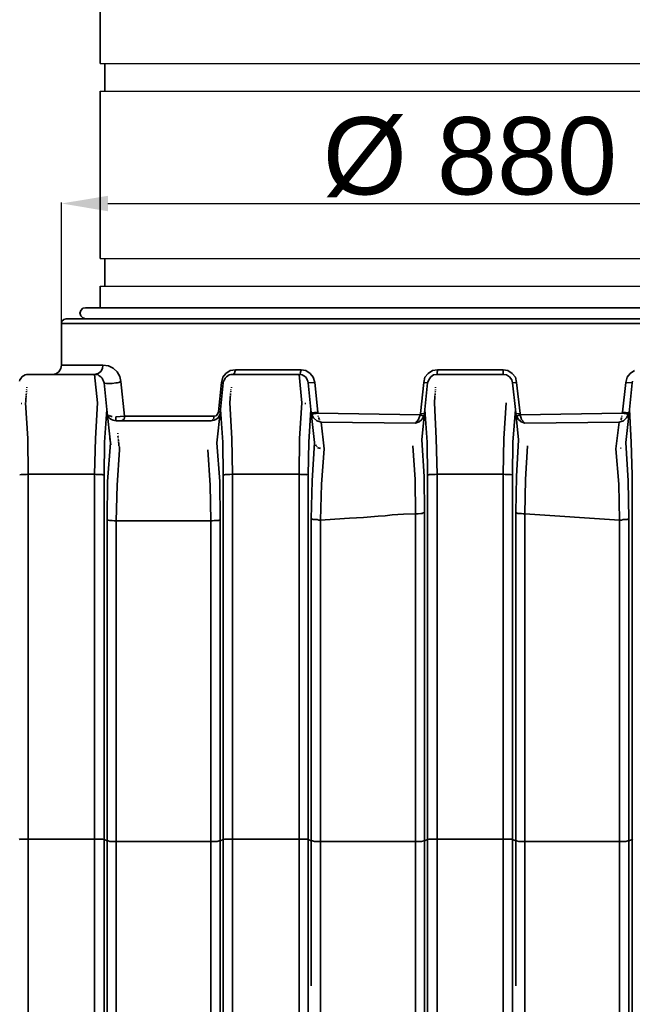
# Model space of a CAD drawing. Header units: millimetres. Extents: x -1661 to 8978, y 10537 to 15989.
# Tile 11 of 24: x 3819 to 4479, y 13611 to 14671. Entities that reach past the tile are written whole.
import ezdxf

# ---------------------------------------------------------------- set-up
doc = ezdxf.new("R2010")
doc.units = ezdxf.units.MM
doc.layers.add('C00-00-00-BLACK', color=7, linetype='Continuous')
doc.layers.add('Domyślne', color=7, linetype='Continuous')
doc.layers.add('Eko_Wymiary', color=7, linetype='Continuous', lineweight=20)
doc.styles.get("Standard").update_dxf_attribs({"font": 'arial.ttf'})
doc.dimstyles.new('ISO-25', dxfattribs={"dimtxt": 2.5, "dimasz": 2.5, "dimexe": 1.25, "dimexo": 0.625, "dimtad": 1, "dimtxsty": 'Standard', "dimcen": 2.5, "dimadec": 0, "dimazin": 0, "dimtfac": 1, "dimtmove": 0, "dimatfit": 3, "dimfxl": 0, "dimarcsym": 0})

# ---------------------------------------------------------------- blocks, each defined once
blk = doc.blocks.new('A$C31ED3315')
at = {"layer": 'C00-00-00-BLACK', "color": 7, "linetype": 'Continuous', "lineweight": 35}
for p, q in [((216, 2134.8), (216, 1954.8)), ((221.1, 1954.8), (221.1, 1924.9)), ((216, 1924.9), (216, 1744.9)), ((221.1, 1744.9), (221.1, 1714.9)), ((216, 1714.9), (216, 1691.7)), ((195.2, 1688.8), (194.4, 1685.8)), ((195.3, 1688.8), (194.5, 1685.8)), ((197.3, 1691.3), (195.2, 1688.8)), ((197.4, 1691.3), (195.3, 1688.8)), ((200.3, 1691.7), (197.3, 1691.3)), ((200.4, 1691.7), (197.4, 1691.3)), ((200.3, 1691.7), (589.6, 1691.7)), ((200.4, 1691.7), (1029.1, 1691.7)), ((639.6, 1691.7), (1029, 1691.7)), ((175, 1677.3), (174.6, 1674.8)), ((177.1, 1679), (175, 1677.3)), ((179.6, 1679.9), (177.1, 1679)), ((179.6, 1679.9), (1050.3, 1679.9)), ((194.4, 1685.8), (195.2, 1682.8)), ((194.5, 1685.8), (195.3, 1682.8)), ((195.2, 1682.8), (197.3, 1680.7)), ((195.3, 1682.8), (197.4, 1680.7)), ((197.3, 1680.7), (200.3, 1679.9)), ((197.4, 1680.7), (200.4, 1679.9)), ((174.6, 1674.8), (1054.9, 1674.8)), ((174.6, 1674.8), (174.6, 1629.9)), ((173.7, 1626.1), (171.6, 1622.7)), ((174.6, 1629.9), (173.7, 1626.1)), ((174.6, 1629.9), (219, 1629.9)), ((216.9, 1623.1), (214, 1621)), ((218.6, 1626.1), (216.9, 1623.1)), ((219, 1629.9), (218.6, 1626.1)), ((219, 1629.9), (225, 1629)), ((225, 1629), (230, 1626.5)), ((230, 1626.5), (234.3, 1622.7)), ((351.7, 1621), (356.3, 1624)), ((356.3, 1624), (361.8, 1624.8)), ((361.8, 1624), (361.4, 1623.1)), ((361.4, 1623.1), (361.4, 1622.3)), ((361.8, 1624.8), (432.6, 1624.8)), ((361.8, 1624.8), (361.8, 1624)), ((432.6, 1624), (432.1, 1622.7)), ((432.6, 1624.8), (437.6, 1624)), ((432.6, 1624.8), (432.6, 1624)), ((437.6, 1624), (442.3, 1621)), ((569.4, 1621), (574.1, 1624)), ((574.1, 1624), (579.6, 1624.8)), ((579.6, 1623.5), (579.1, 1622.7)), ((579.6, 1624.8), (650.3, 1624.8)), ((579.6, 1624.8), (579.6, 1623.5)), ((650.3, 1624.8), (655.4, 1624)), ((650.3, 1624.8), (650.3, 1623.1)), ((650.3, 1623.1), (650.3, 1621.8)), ((655.4, 1624), (660.1, 1621)), ((787.2, 1621), (791.8, 1624)), ((129.2, 1612.5), (129.6, 1614.2)), ((129.6, 1614.2), (130.9, 1615.9)), ((130.9, 1615.9), (131.8, 1617.2)), ((131.8, 1617.2), (133.5, 1618.5)), ((133.5, 1618.5), (135.2, 1619.3)), ((135.2, 1619.3), (136.8, 1619.7)), ((136.8, 1619.7), (138.5, 1619.7)), ((138.5, 1619.7), (210.1, 1619.7)), ((168.2, 1620.6), (164.4, 1619.7)), ((171.6, 1622.7), (168.2, 1620.6)), ((214, 1621), (210.1, 1619.7)), ((210.1, 1619.7), (211.8, 1619.7)), ((210.1, 1619.7), (213.1, 1589.2)), ((211.8, 1619.7), (214, 1619.3)), ((214, 1619.3), (215.2, 1618.5)), ((215.2, 1618.5), (216.9, 1617.2)), ((216.9, 1617.2), (218.2, 1615.9)), ((218.2, 1615.9), (219, 1614.2)), ((219, 1614.2), (219.9, 1612.5)), ((219.9, 1612.5), (220.3, 1610.8)), ((234.3, 1622.7), (237.3, 1617.6)), ((237.3, 1617.6), (238.5, 1612.1)), ((347, 1611.2), (348.3, 1616.8)), ((348.3, 1616.8), (351.7, 1621)), ((348.7, 1610.8), (349.1, 1612.5)), ((349.1, 1612.5), (350, 1614.2)), ((350, 1614.2), (350.8, 1615.9)), ((350.8, 1615.9), (352.1, 1617.2)), ((352.1, 1617.2), (353.8, 1618.5)), ((353.8, 1618.5), (355, 1619.3)), ((355, 1619.3), (357.1, 1619.7)), ((357.1, 1619.7), (358.8, 1619.7)), ((358.8, 1619.7), (430.4, 1619.7)), ((360.1, 1620.1), (359.3, 1620.1)), ((361, 1621.4), (360.5, 1620.6)), ((361.4, 1622.3), (361, 1621.4)), ((430.4, 1619.7), (432.1, 1619.7)), ((430.4, 1619.7), (433.4, 1589.2)), ((432.1, 1621.8), (431.7, 1621)), ((432.1, 1622.7), (432.1, 1621.8)), ((432.1, 1619.7), (433.8, 1619.3)), ((433.8, 1619.3), (435.5, 1618.5)), ((435.5, 1618.5), (437.2, 1617.2)), ((437.2, 1617.2), (438.5, 1615.9)), ((438.5, 1615.9), (439.3, 1614.2)), ((439.3, 1614.2), (439.8, 1612.5)), ((439.8, 1612.5), (440.2, 1610.8)), ((442.3, 1621), (445.7, 1616.8)), ((445.7, 1616.8), (447.4, 1611.2)), ((564.7, 1611.2), (566, 1616.8)), ((566, 1616.8), (569.4, 1621)), ((569, 1610.8), (570.3, 1614.2)), ((570.3, 1614.2), (572.4, 1617.2)), ((572.4, 1617.2), (575.3, 1619.3)), ((575.3, 1619.3), (579.1, 1619.7)), ((579.1, 1622.7), (579.1, 1621.8)), ((579.1, 1621.8), (579.1, 1621)), ((579.1, 1621), (579.1, 1620.1)), ((579.1, 1619.7), (650.7, 1619.7)), ((650.3, 1621.8), (650.3, 1621)), ((650.3, 1621), (650.3, 1620.1)), ((650.7, 1619.7), (654.1, 1619.3)), ((654.1, 1619.3), (657.1, 1617.2)), ((657.1, 1617.2), (659.6, 1614.2)), ((659.6, 1614.2), (660.5, 1610.8)), ((660.1, 1621), (663.5, 1616.8)), ((663.5, 1616.8), (664.7, 1611.2)), ((782.5, 1611.2), (783.8, 1616.8)), ((783.8, 1616.8), (787.2, 1621)), ((789.3, 1610.8), (789.7, 1612.5)), ((137.3, 1603.6), (136.8, 1602.8)), ((136.8, 1601.9), (136.8, 1601.1)), ((137.3, 1606.2), (137.3, 1605.3)), ((220.3, 1610.8), (223.3, 1582)), ((222.9, 1610), (220.7, 1610.4)), ((225.8, 1610), (222.9, 1610)), ((229.2, 1610), (225.8, 1610)), ((233, 1610.8), (229.2, 1610)), ((234.7, 1610.8), (233, 1610.8)), ((236.4, 1611.2), (234.7, 1610.8)), ((237.7, 1611.7), (236.4, 1611.2)), ((238.5, 1612.1), (237.7, 1611.7)), ((238.5, 1612.1), (242.3, 1574.8)), ((343.6, 1579.5), (347, 1611.2)), ((345.7, 1582), (348.7, 1610.8)), ((357.1, 1603.6), (357.1, 1602.8)), ((357.1, 1601.9), (357.1, 1601.1)), ((357.6, 1606.2), (357.6, 1605.3)), ((447.4, 1611.2), (440.2, 1610.8)), ((440.2, 1610.8), (443.2, 1582)), ((447.4, 1611.2), (450.8, 1579.1)), ((561.4, 1577.8), (564.7, 1611.2)), ((564.7, 1611.2), (569, 1610.8)), ((566, 1582), (569, 1610.8)), ((577.4, 1601.9), (577, 1601.1)), ((577.4, 1606.2), (577.4, 1605.3)), ((577.4, 1603.6), (577.4, 1602.8)), ((664.7, 1611.2), (660.5, 1610.8)), ((660.5, 1610.8), (663.5, 1582)), ((664.7, 1611.2), (668.5, 1577.8)), ((779.1, 1579.1), (782.5, 1611.2)), ((782.5, 1611.2), (789.3, 1610.8)), ((786.3, 1582), (789.3, 1610.8)), ((136.4, 1594.7), (136, 1593.9)), ((136, 1593.9), (136, 1593)), ((136, 1592.6), (136, 1591.8)), ((136, 1591.3), (136, 1590.5)), ((136.4, 1598.5), (136.4, 1597.7)), ((136.4, 1597.3), (136.4, 1596.4)), ((136.4, 1596), (136.4, 1595.1)), ((136.8, 1600.2), (136.8, 1599.4)), ((355.9, 1591.3), (355.9, 1590.5)), ((356.3, 1596), (356.3, 1595.1)), ((356.3, 1594.7), (356.3, 1593.9)), ((356.3, 1593.9), (356.3, 1593)), ((356.3, 1592.6), (356.3, 1591.8)), ((356.7, 1600.2), (356.7, 1599.4)), ((356.7, 1598.5), (356.7, 1597.7)), ((356.7, 1597.3), (356.7, 1596.4)), ((576.2, 1592.6), (576.2, 1591.8)), ((576.2, 1591.3), (576.2, 1590.5)), ((576.6, 1597.3), (576.6, 1596.4)), ((576.6, 1596), (576.6, 1595.1)), ((576.6, 1594.7), (576.6, 1593.9)), ((576.6, 1593.9), (576.6, 1593)), ((577, 1600.2), (577, 1599.4)), ((577, 1598.5), (577, 1597.7)), ((130.9, 1588.4), (131.8, 1588.4)), ((136, 1590.5), (135.6, 1589.6)), ((135.6, 1589.2), (138.1, 1550.7)), ((211, 1550.7), (213.1, 1589.2)), ((223.3, 1582), (220.7, 1546.8)), ((223.3, 1582), (227.1, 1546)), ((341.9, 1546), (345.7, 1582)), ((348.3, 1546.8), (345.7, 1582)), ((355.9, 1590.5), (355.9, 1589.6)), ((355.9, 1589.2), (358, 1550.7)), ((430.9, 1550.7), (433.4, 1589.2)), ((436.8, 1588.4), (437.6, 1588.4)), ((443.2, 1582), (441, 1546.8)), ((443.2, 1582), (447, 1546.4)), ((562.6, 1549.4), (566, 1582)), ((568.5, 1546.8), (566, 1582)), ((576.2, 1590.5), (576.2, 1589.6)), ((576.2, 1589.2), (578.3, 1550.7)), ((651.2, 1550.7), (653.7, 1589.2)), ((663.5, 1582), (660.9, 1546.8)), ((663.5, 1582), (666.8, 1549.4)), ((782.5, 1546.4), (786.3, 1582)), ((788.4, 1546.8), (786.3, 1582)), ((223.7, 1578.6), (223.7, 1576.9)), ((223.7, 1576.9), (224.6, 1575.2)), ((224.6, 1575.2), (225.4, 1573.5)), ((225.4, 1575.7), (226.2, 1575.2)), ((225.4, 1573.5), (226.7, 1572.3)), ((226.7, 1575.2), (227.5, 1574.8)), ((226.7, 1572.3), (228.4, 1571.4)), ((227.5, 1574.8), (228.4, 1574.4)), ((228.4, 1574.4), (229.2, 1574.4)), ((228.4, 1571.4), (230, 1570.6)), ((230, 1570.6), (231.7, 1570.2)), ((231.7, 1570.2), (233.4, 1569.7)), ((233, 1574), (242.3, 1574.8)), ((233, 1574), (233, 1573.1)), ((233, 1573.1), (233, 1572.3)), ((233, 1572.3), (233, 1571.4)), ((233, 1571.4), (233, 1570.6)), ((239.8, 1570.2), (238.9, 1569.7)), ((240.6, 1570.6), (239.8, 1570.2)), ((241.1, 1571.4), (240.6, 1570.6)), ((241.9, 1571.8), (241.1, 1571.4)), ((242.3, 1573.1), (241.9, 1571.8)), ((242.3, 1574.8), (338.5, 1574.8)), ((242.3, 1574.8), (242.3, 1574)), ((242.3, 1574), (242.3, 1573.1)), ((335.5, 1569.7), (337.2, 1570.2)), ((336, 1569.7), (336.8, 1570.2)), ((337.2, 1570.6), (337.7, 1571.4)), ((337.2, 1570.2), (338.9, 1570.6)), ((338.1, 1571.8), (338.5, 1573.1)), ((338.5, 1574.8), (341.1, 1575.2)), ((338.5, 1574), (338.5, 1574.8)), ((338.5, 1573.1), (338.5, 1574)), ((338.9, 1570.6), (340.6, 1571.4)), ((340.6, 1571.4), (342.3, 1572.3)), ((341.1, 1575.2), (342.7, 1576.9)), ((342.3, 1572.3), (343.6, 1573.5)), ((342.7, 1576.9), (343.6, 1579.5)), ((343.6, 1579.5), (344.4, 1579.1)), ((343.6, 1573.5), (344.4, 1575.2)), ((344.4, 1575.2), (345.3, 1576.9)), ((345.3, 1576.9), (345.3, 1578.6)), ((443.6, 1578.6), (450.8, 1579.1)), ((446.1, 1573.1), (444, 1577.4)), ((444, 1577.4), (444.8, 1577.4)), ((444.8, 1577.4), (445.7, 1577.4)), ((445.7, 1577.4), (446.5, 1577.4)), ((449.5, 1569.7), (446.1, 1573.1)), ((446.5, 1577.4), (448.7, 1577.8)), ((448.7, 1577.8), (450.8, 1578.2)), ((450.8, 1578.2), (450.8, 1579.1)), ((450.8, 1578.2), (560.9, 1576.5)), ((451.2, 1575.2), (451.2, 1574.4)), ((451.6, 1573.5), (451.6, 1572.7)), ((451.6, 1572.7), (452, 1571.8)), ((452.5, 1571.4), (452.5, 1570.6)), ((555.8, 1567.2), (559.2, 1571.4)), ((559.2, 1571.4), (560.9, 1576.5)), ((559.7, 1568.9), (562.6, 1571.4)), ((561.4, 1577.8), (560.9, 1576.5)), ((560.9, 1576.5), (564.7, 1574.8)), ((561.4, 1577.8), (565.6, 1577.4)), ((562.6, 1571.4), (564.7, 1574.8)), ((663.9, 1577.4), (668.5, 1577.8)), ((668.5, 1576.5), (664.7, 1574.8)), ((664.7, 1574.8), (666.8, 1571.4)), ((666.8, 1571.4), (669.8, 1568.9)), ((668.5, 1576.5), (778.7, 1578.2)), ((668.5, 1576.5), (668.5, 1577.8)), ((668.5, 1576.5), (670.2, 1571.4)), ((670.2, 1571.4), (673.6, 1567.2)), ((777, 1570.6), (777.4, 1571.4)), ((777.4, 1571.8), (777.8, 1572.7)), ((777.8, 1572.7), (777.8, 1573.5)), ((778.3, 1574.4), (778.3, 1575.2)), ((779.1, 1579.1), (778.7, 1578.2)), ((778.7, 1578.2), (780.8, 1577.8)), ((779.1, 1579.1), (785.9, 1578.6)), ((783.4, 1573.1), (780, 1569.7)), ((780.8, 1577.8), (782.9, 1577.4)), ((782.9, 1577.4), (783.8, 1577.4)), ((785.5, 1577.4), (783.4, 1573.1)), ((783.8, 1577.4), (784.6, 1577.4)), ((784.6, 1577.4), (785.5, 1577.4)), ((233.4, 1569.7), (335.5, 1569.7)), ((238.9, 1569.7), (238.1, 1569.7)), ((454.2, 1568.5), (449.5, 1569.7)), ((454.2, 1568.5), (555.8, 1567.2)), ((454.2, 1568.5), (457.6, 1539.7)), ((555.8, 1567.2), (559.7, 1568.9)), ((669.8, 1568.9), (673.6, 1567.2)), ((673.6, 1567.2), (775.3, 1568.5)), ((771.9, 1539.7), (775.3, 1568.5)), ((780, 1569.7), (775.3, 1568.5)), ((138.1, 1550.7), (138.5, 1512.5)), ((210.1, 1512.5), (211, 1550.7)), ((226.7, 1550.7), (227.5, 1543.9)), ((235.1, 1556.6), (235.1, 1555.7)), ((235.1, 1553.6), (235.6, 1552.8)), ((235.6, 1551.9), (235.6, 1551.1)), ((235.6, 1550.2), (236, 1549.4)), ((236, 1549), (236, 1548.1)), ((358, 1550.7), (358.8, 1512.5)), ((430.4, 1512.5), (430.9, 1550.7)), ((562.6, 1549.4), (565.2, 1510)), ((578.3, 1550.7), (579.1, 1512.5)), ((650.3, 1512.5), (651.2, 1550.7)), ((664.7, 1510), (666.8, 1549.4)), ((220.7, 1546.8), (220.3, 1511.3)), ((224.1, 1504.5), (227.1, 1546)), ((236.8, 1538.8), (234.3, 1500.7)), ((236, 1547.3), (236, 1546.4)), ((236.4, 1546), (236.4, 1545.2)), ((236.4, 1544.7), (236.4, 1543.9)), ((236.4, 1543.9), (236.4, 1543)), ((236.4, 1542.6), (236.8, 1541.8)), ((236.8, 1541.8), (236.8, 1540.9)), ((236.8, 1540.5), (236.8, 1539.7)), ((236.8, 1539.7), (236.8, 1538.8)), ((334.7, 1500.7), (332.1, 1538.8)), ((341.9, 1546), (344.9, 1504.5)), ((348.7, 1511.3), (348.3, 1546.8)), ((441, 1546.8), (440.2, 1511.3)), ((444.4, 1505.3), (447, 1546.4)), ((448.2, 1543.9), (448.7, 1543)), ((449.1, 1542.6), (449.9, 1541.8)), ((450.3, 1541.3), (451.2, 1540.9)), ((451.2, 1540.9), (452, 1540.5)), ((452, 1540.5), (452.9, 1540.5)), ((452.9, 1540.5), (453.7, 1540.1)), ((457.6, 1539.7), (454.6, 1501.5)), ((555.4, 1506.6), (552.9, 1543)), ((569, 1511.3), (568.5, 1546.8)), ((660.9, 1546.8), (660.5, 1511.3)), ((676.6, 1543), (674.5, 1506.6)), ((774.9, 1501.5), (771.9, 1539.7)), ((776.6, 1540.5), (777.4, 1540.5)), ((782.5, 1546.4), (785, 1505.3)), ((789.3, 1511.3), (788.4, 1546.8)), ((130.9, 1512.1), (129.6, 1511.7)), ((131.8, 1512.1), (130.9, 1512.1)), ((133.5, 1512.1), (131.8, 1512.1)), ((135.2, 1512.1), (133.5, 1512.1)), ((136.8, 1512.1), (135.2, 1512.1)), ((138.5, 1512.5), (136.8, 1512.1)), ((138.5, 1512.5), (210.1, 1512.5)), ((138.5, 1512.5), (138.5, 1119.4)), ((211.8, 1512.1), (210.1, 1512.5)), ((210.1, 1512.5), (210.1, 1119.4)), ((214, 1512.1), (211.8, 1512.1)), ((215.2, 1512.1), (214, 1512.1)), ((216.9, 1512.1), (215.2, 1512.1)), ((218.2, 1512.1), (216.9, 1512.1)), ((219, 1511.7), (218.2, 1512.1)), ((219.9, 1511.7), (219, 1511.7)), ((220.3, 1511.3), (220.3, 1119)), ((348.7, 1119), (348.7, 1511.3)), ((349.1, 1511.7), (350, 1511.7)), ((350, 1511.7), (351.2, 1512.1)), ((351.2, 1512.1), (352.9, 1512.1)), ((352.9, 1512.1), (355.9, 1512.1)), ((355.9, 1512.1), (358.8, 1512.5)), ((358.8, 1512.5), (430.4, 1512.5)), ((358.8, 1512.5), (358.8, 1119.4)), ((432.1, 1512.1), (430.4, 1512.5)), ((430.4, 1512.5), (430.4, 1119.4)), ((433.8, 1512.1), (432.1, 1512.1)), ((435.5, 1512.1), (433.8, 1512.1)), ((437.2, 1512.1), (435.5, 1512.1)), ((438.5, 1512.1), (437.2, 1512.1)), ((439.3, 1511.7), (438.5, 1512.1)), ((440.2, 1511.3), (440.2, 1119)), ((555.8, 1469.7), (555.4, 1506.6)), ((565.2, 1510), (565.6, 1471)), ((569, 1119), (569, 1511.3)), ((570.3, 1511.7), (569.4, 1511.7)), ((571.1, 1512.1), (570.3, 1511.7)), ((572.4, 1512.1), (571.1, 1512.1)), ((573.6, 1512.1), (572.4, 1512.1)), ((575.3, 1512.1), (573.6, 1512.1)), ((577, 1512.1), (575.3, 1512.1)), ((579.1, 1512.5), (577, 1512.1)), ((579.1, 1512.5), (650.3, 1512.5)), ((579.1, 1512.5), (579.1, 1119.4)), ((650.3, 1119.4), (650.3, 1512.5)), ((652.4, 1512.1), (650.3, 1512.5)), ((654.1, 1512.1), (652.4, 1512.1)), ((655.8, 1512.1), (654.1, 1512.1)), ((657.1, 1512.1), (655.8, 1512.1)), ((658.4, 1512.1), (657.1, 1512.1)), ((659.6, 1511.7), (658.4, 1512.1)), ((660.5, 1511.3), (660.5, 1119)), ((663.9, 1471), (664.7, 1510)), ((674.5, 1506.6), (673.6, 1469.7)), ((789.3, 1119), (789.3, 1511.3)), ((223.7, 1463.4), (224.1, 1504.5)), ((234.3, 1500.7), (233.4, 1462.1)), ((335.5, 1462.1), (334.7, 1500.7)), ((344.9, 1504.5), (345.3, 1463.4)), ((443.6, 1464.2), (444.4, 1505.3)), ((454.6, 1501.5), (453.7, 1463)), ((775.7, 1463), (774.9, 1501.5)), ((785, 1505.3), (785.9, 1464.2)), ((443.6, 1117.3), (443.6, 1464.2)), ((444.8, 1463.8), (444, 1463.8)), ((445.7, 1463.4), (444.8, 1463.8)), ((453.7, 1463), (469, 1463.8)), ((469, 1463.8), (484.7, 1465.1)), ((484.7, 1465.1), (499.9, 1465.9)), ((499.9, 1465.9), (515.6, 1467.2)), ((515.6, 1467.2), (523.2, 1467.6)), ((523.2, 1467.6), (530.9, 1468.5)), ((530.9, 1468.5), (543.1, 1469.3)), ((543.1, 1469.3), (555.8, 1469.7)), ((555.8, 1469.7), (558.8, 1469.7)), ((555.8, 1116.8), (555.8, 1469.7)), ((558.8, 1469.7), (561.8, 1470.2)), ((561.8, 1470.2), (563.1, 1470.2)), ((563.1, 1470.2), (564.3, 1470.6)), ((564.3, 1470.6), (565.2, 1470.6)), ((565.6, 1471), (565.6, 1117.3)), ((663.9, 1117.3), (663.9, 1471)), ((666, 1470.2), (664.7, 1470.6)), ((667.3, 1470.2), (666, 1470.2)), ((668.5, 1470.2), (667.3, 1470.2)), ((670.2, 1470.2), (668.5, 1470.2)), ((671.9, 1469.7), (670.2, 1470.2)), ((673.6, 1469.7), (671.9, 1469.7)), ((673.6, 1469.7), (775.7, 1463)), ((673.6, 1469.7), (673.6, 1116.8)), ((784.6, 1463.8), (783.8, 1463.4)), ((785.5, 1463.8), (784.6, 1463.8)), ((785.9, 1464.2), (785.9, 1117.3)), ((223.7, 1117.3), (223.7, 1463.4)), ((223.7, 1463.4), (224.6, 1463)), ((224.6, 1463), (226.2, 1462.5)), ((226.2, 1462.5), (227.5, 1462.5)), ((227.5, 1462.5), (229.2, 1462.5)), ((229.2, 1462.5), (231.3, 1462.1)), ((231.3, 1462.1), (233.4, 1462.1)), ((233.4, 1462.1), (335.5, 1462.1)), ((233.4, 1462.1), (233.4, 1116.8)), ((335.5, 1116.8), (335.5, 1462.1)), ((337.2, 1462.1), (335.5, 1462.1)), ((338.9, 1462.5), (337.2, 1462.1)), ((340.6, 1462.5), (338.9, 1462.5)), ((342.3, 1462.5), (340.6, 1462.5)), ((343.6, 1462.5), (342.3, 1462.5)), ((344.4, 1463), (343.6, 1462.5)), ((345.3, 1463), (344.4, 1463)), ((345.3, 1463.4), (345.3, 1117.3)), ((447, 1463.4), (445.7, 1463.4)), ((448.2, 1463.4), (447, 1463.4)), ((449.9, 1463.4), (448.2, 1463.4)), ((451.6, 1463), (449.9, 1463.4)), ((453.7, 1463), (451.6, 1463)), ((453.7, 1463), (453.7, 1116.8)), ((775.7, 1116.8), (775.7, 1463)), ((777.8, 1463), (775.7, 1463)), ((779.5, 1463.4), (777.8, 1463)), ((781.2, 1463.4), (779.5, 1463.4)), ((782.5, 1463.4), (781.2, 1463.4)), ((783.8, 1463.4), (782.5, 1463.4)), ((128.8, 1119), (129.6, 1119.4)), ((129.6, 1119.4), (131.8, 1119.4)), ((131.8, 1119.4), (135.2, 1119.4)), ((135.2, 1119.4), (138.5, 1119.4)), ((138.5, 1119.4), (210.1, 1119.4)), ((138.5, 1119.4), (138.5, 500.3)), ((210.1, 1119.4), (214, 1119.4)), ((210.1, 1119.4), (210.1, 500.3)), ((214, 1119.4), (216.9, 1119.4)), ((216.9, 1119.4), (219, 1119.4)), ((219, 1119.4), (220.3, 1119)), ((220.3, 1119), (223.7, 1117.3)), ((220.3, 1119), (220.3, 500.8)), ((223.7, 502.5), (223.7, 1117.3)), ((223.7, 1117.3), (224.6, 1117.3)), ((224.6, 1117.3), (226.7, 1116.8)), ((226.7, 1116.8), (230, 1116.8)), ((230, 1116.8), (233.4, 1116.8)), ((233.4, 1116.8), (335.5, 1116.8)), ((233.4, 1116.8), (233.4, 502.9)), ((335.5, 1116.8), (338.9, 1116.8)), ((335.5, 502.9), (335.5, 1116.8)), ((338.9, 1116.8), (342.3, 1116.8)), ((342.3, 1116.8), (344.4, 1117.3)), ((344.4, 1117.3), (345.3, 1117.3)), ((345.3, 1117.3), (348.7, 1119)), ((345.3, 1117.3), (345.3, 502.5)), ((348.7, 1119), (350, 1119.4)), ((348.7, 500.8), (348.7, 1119)), ((350, 1119.4), (352.1, 1119.4)), ((352.1, 1119.4), (355, 1119.4)), ((355, 1119.4), (358.8, 1119.4)), ((358.8, 1119.4), (430.4, 1119.4)), ((358.8, 1119.4), (358.8, 500.3)), ((430.4, 1119.4), (433.8, 1119.4)), ((430.4, 1119.4), (430.4, 500.3)), ((433.8, 1119.4), (437.2, 1119.4)), ((437.2, 1119.4), (439.3, 1119.4)), ((439.3, 1119.4), (440.2, 1119)), ((440.2, 1119), (443.6, 1117.3)), ((440.2, 1119), (440.2, 500.8)), ((443.6, 1117.3), (444.8, 1117.3)), ((443.6, 961.4), (443.6, 1117.3)), ((444.8, 1117.3), (447, 1116.8)), ((447, 1116.8), (449.9, 1116.8)), ((449.9, 1116.8), (453.7, 1116.8)), ((453.7, 1116.8), (555.8, 1116.8)), ((453.7, 1116.8), (453.7, 502.9)), ((555.8, 1116.8), (559.2, 1116.8)), ((555.8, 502.9), (555.8, 1116.8)), ((559.2, 1116.8), (562.2, 1116.8)), ((562.2, 1116.8), (564.7, 1117.3)), ((564.7, 1117.3), (565.6, 1117.3)), ((565.6, 1117.3), (569, 1119)), ((565.6, 1117.3), (565.6, 502.5)), ((569, 1119), (570.3, 1119.4)), ((569, 500.8), (569, 1119)), ((570.3, 1119.4), (572.4, 1119.4)), ((572.4, 1119.4), (575.3, 1119.4)), ((575.3, 1119.4), (579.1, 1119.4)), ((579.1, 1119.4), (650.3, 1119.4)), ((579.1, 1119.4), (579.1, 500.3)), ((650.3, 1119.4), (654.1, 1119.4)), ((650.3, 500.3), (650.3, 1119.4)), ((654.1, 1119.4), (657.1, 1119.4)), ((657.1, 1119.4), (659.6, 1119.4)), ((659.6, 1119.4), (660.5, 1119)), ((660.5, 1119), (663.9, 1117.3)), ((660.5, 1119), (660.5, 500.8)), ((663.9, 1117.3), (664.7, 1117.3)), ((663.9, 961.4), (663.9, 1117.3)), ((664.7, 1117.3), (667.3, 1116.8)), ((667.3, 1116.8), (670.2, 1116.8)), ((670.2, 1116.8), (673.6, 1116.8)), ((673.6, 1116.8), (775.7, 1116.8)), ((673.6, 1116.8), (673.6, 502.9)), ((775.7, 1116.8), (779.5, 1116.8)), ((775.7, 502.9), (775.7, 1116.8)), ((779.5, 1116.8), (782.5, 1116.8)), ((782.5, 1116.8), (784.6, 1117.3)), ((784.6, 1117.3), (785.9, 1117.3)), ((785.9, 1117.3), (789.3, 1119)), ((785.9, 1117.3), (785.9, 502.5)), ((789.3, 1119), (790.1, 1119.4)), ((789.3, 500.8), (789.3, 1119))]:
    blk.add_line(p, q, dxfattribs=at)
at = {"layer": 'Domyślne', "color": 7, "linetype": 'Continuous', "lineweight": 25}
for p, q in [((216, 1954.8), (1013.3, 1954.8)), ((216, 1924.9), (1013.3, 1924.9)), ((216, 1744.9), (1013.3, 1744.9)), ((216, 1714.9), (1013.3, 1714.9))]:
    blk.add_line(p, q, dxfattribs=at)
blk = doc.blocks.new('*D149')
at = {"layer": 'Defpoints', "color": 0}
for p in [(4744.7, 14473.3), (3864.4, 14344.1), (4744.7, 14344.1)]:
    blk.add_point(p, dxfattribs=at)
at = {"layer": 'Eko_Wymiary', "color": 0, "lineweight": -2, "ltscale": 2}
for p, q in [((3864.4, 14344.7), (3864.4, 14474.5)), ((3914.4, 14473.3), (4694.7, 14473.3)), ((4744.7, 14344.7), (4744.7, 14474.5))]:
    blk.add_line(p, q, dxfattribs=at)
at = {"layer": 'Eko_Wymiary', "color": 0}
for points in [[(3914.4, 14481.6), (3914.4, 14464.9), (3864.4, 14473.3)], [(4694.7, 14464.9), (4694.7, 14481.6), (4744.7, 14473.3)]]:
    blk.add_solid(points, dxfattribs=at)
at = {"layer": 'Eko_Wymiary', "color": 0, "insert": (4304.4, 14523.1), "char_height": 50, "attachment_point": 5}
blk.add_mtext('{\\H1.66667x;%%C 880}', dxfattribs=at)

msp = doc.modelspace()

# ---------------------------------------------------------------- block references
msp.add_blockref('A$C31ED3315', (3689.83, 12669.301))

# ---------------------------------------------------------------- dimensions: what is measured, and where the dimension line sits
at = {"layer": 'Eko_Wymiary', "ltscale": 2}
dim = msp.add_linear_dim(base=(4744.745, 14473.258), p1=(3864.385, 14344.097), p2=(4744.745, 14344.097), angle=0, text='{\\H1.66667x;%%C 880}', dimstyle='ISO-25', override={"dimtxt": 50, "dimasz": 50, "dimgap": 5}, dxfattribs=at)
dim.commit()
dim.dimension.update_dxf_attribs({"geometry": '*D149', "text_midpoint": (4304.385, 14473.258), "dimtype": 161})

doc.saveas('drawing.dxf')
